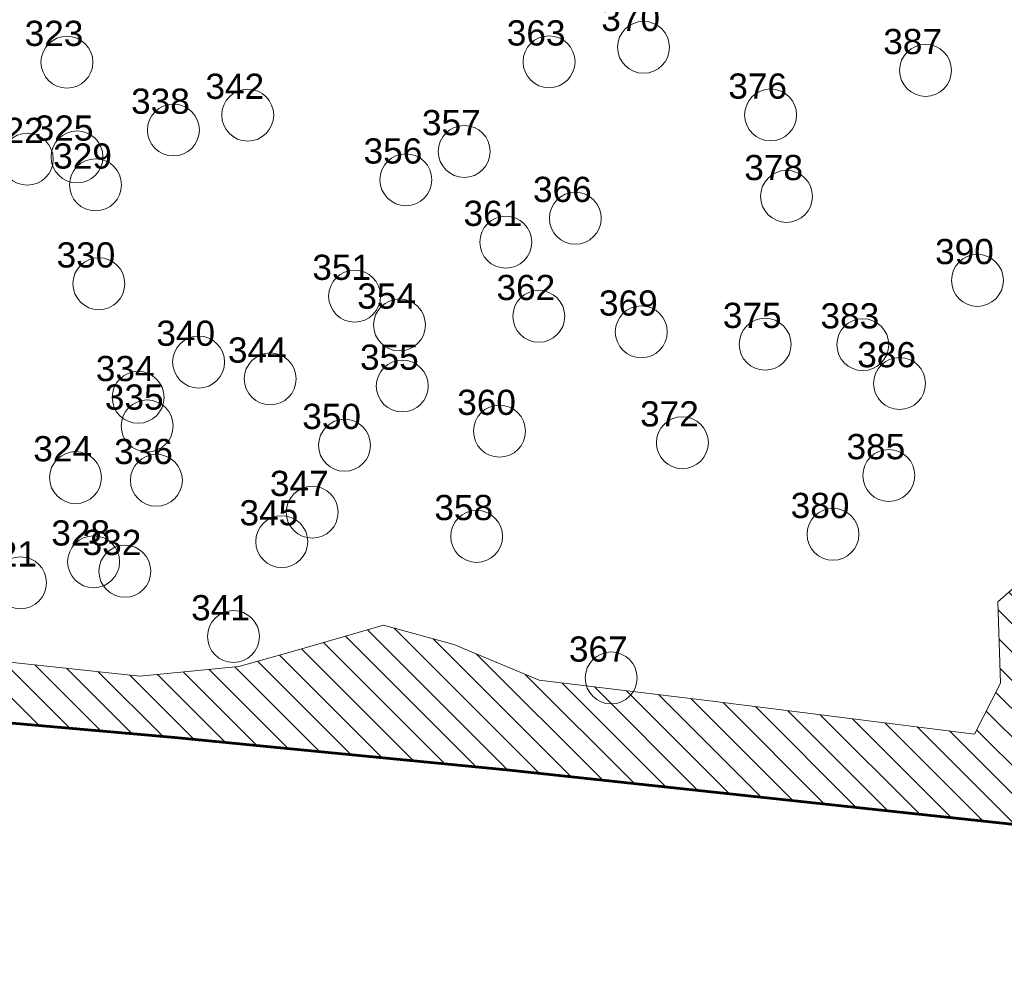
# Model space of a CAD drawing. Header units: metres. Extents: x 179483 to 180084, y 582739 to 582904.
# Tile 145 of 205: x 179816 to 179863, y 582739 to 582785. Entities that reach past the tile are written whole.
import ezdxf

# ---------------------------------------------------------------- set-up
doc = ezdxf.new("R2010")
doc.units = ezdxf.units.M
doc.layers.get('0').update_dxf_attribs({"linetype": 'CONTINUOUS', "lineweight": 9})
for name, color, linetype, lineweight in [('TA - OPSPORINGSGEBIED', 5, 'CONTINUOUS', 60), ('TA - VERDACHT_OBJECT', 1, 'CONTINUOUS', 18), ('TA - VERSTOORD_GEBIED', 30, 'CONTINUOUS', 18), ('TA - VRIJGEGEVEN TOT 4M-MV', 3, 'CONTINUOUS', 18)]:
    doc.layers.add(name, color=color, linetype=linetype, lineweight=lineweight)
doc.styles.get("Standard").update_dxf_attribs({"font": 'arial.ttf'})

# ---------------------------------------------------------------- blocks, each defined once
blk = doc.blocks.new('Object')
at = {"lineweight": 20}
blk.add_circle((0, 0), 1.236, dxfattribs=at)
at = {"color": 7}
blk.add_attdef('1', (-2.48, 0.774), '', height=1.2, dxfattribs=at)

msp = doc.modelspace()

# ---------------------------------------------------------------- hatches: boundary and pattern name
at = {"layer": 'TA - VERSTOORD_GEBIED'}
h = msp.add_hatch(dxfattribs=at)
h.set_pattern_fill('ANSI31', color=256, scale=0.3, angle=90, style=0)
h.paths.add_polyline_path([(179934.273, 582741.118), (179936.634, 582744.004), (179937.841, 582745.231), (179938.598, 582745.906), (179947.521, 582755.021), (179948.117, 582755.679), (179952.246, 582759.878), (179953.414, 582761.338), (179954.705, 582762.952), (179955.607, 582763.948), (179955.657, 582764.142), (179954.608, 582764.929), (179954.411, 582766.372), (179955.537, 582767.904), (179957.691, 582770.833), (179957.963, 582771.203), (179962.245, 582774.662), (179962.348, 582775.135), (179962.596, 582776.273), (179961.894, 582776.728), (179960.778, 582777.203), (179959.332, 582778.587), (179957.432, 582779.95), (179957.417, 582779.933), (179957.122, 582779.599), (179956.193, 582778.05), (179955.015, 582774.993), (179953.446, 582771.481), (179954.576, 582770.589), (179947.851, 582763.289), (179937.225, 582752.138), (179929.353, 582743.873), (179926.533, 582742.299), (179912.823, 582743.545), (179901.475, 582745.316), (179892.62, 582746.956), (179885.404, 582747.284), (179879.828, 582747.677), (179873.662, 582749.908), (179872.613, 582753.975), (179868.939, 582757.714), (179864.02, 582758.238), (179862.511, 582756.926), (179862.642, 582753.056), (179861.396, 582750.629), (179848.802, 582752.203), (179840.668, 582753.187), (179836.601, 582754.893), (179833.255, 582755.811), (179828.926, 582754.565), (179826.368, 582753.843), (179821.645, 582753.384), (179805.115, 582755.155), (179791.668, 582755.942), (179791.93, 582753.45), (179792.149, 582753.211), (179823.319, 582750.458), (179827.371, 582750.072), (179839.253, 582748.908), (179872.022, 582745.382), (179880.091, 582744.857), (179892.488, 582743.086), (179910.33, 582741.118), (179927.254, 582739.281), (179929.085, 582739.76), (179931.035, 582740.208), (179931.233, 582740.322)])

# ---------------------------------------------------------------- linework, layer by layer
at = {"layer": 'TA - OPSPORINGSGEBIED', "linetype": 'ByBlock'}
msp.add_lwpolyline([(179927.254, 582739.281), (179910.33, 582741.118), (179892.488, 582743.086), (179880.091, 582744.857), (179872.022, 582745.382), (179839.253, 582748.908), (179827.371, 582750.072), (179823.319, 582750.458), (179792.149, 582753.211), (179787.18, 582755.119), (179746.815, 582759.279), (179689.127, 582765.465)], dxfattribs=at)
at = {"layer": 'TA - VERSTOORD_GEBIED', "linetype": 'ByBlock'}
for points in [[(179872.022, 582745.382), (179839.253, 582748.908), (179827.371, 582750.072), (179823.319, 582750.458), (179792.149, 582753.211), (179791.93, 582753.45), (179791.668, 582755.942), (179805.115, 582755.155), (179821.645, 582753.384), (179826.368, 582753.843), (179828.926, 582754.565), (179833.255, 582755.811), (179836.601, 582754.893), (179840.668, 582753.187), (179848.802, 582752.203), (179861.396, 582750.629), (179862.642, 582753.056), (179862.511, 582756.926), (179864.02, 582758.238)], [(179864.02, 582758.238), (179862.511, 582756.926), (179862.642, 582753.056), (179861.396, 582750.629), (179848.802, 582752.203), (179840.668, 582753.187), (179836.601, 582754.893), (179833.255, 582755.811), (179828.926, 582754.565), (179826.368, 582753.843), (179821.645, 582753.384), (179805.115, 582755.155), (179791.668, 582755.942), (179791.93, 582753.45), (179792.149, 582753.211), (179823.319, 582750.458), (179827.371, 582750.072), (179839.253, 582748.908), (179872.022, 582745.382)], [(179864.02, 582758.238), (179862.511, 582756.926), (179862.642, 582753.056), (179861.396, 582750.629), (179848.802, 582752.203), (179840.668, 582753.187), (179836.601, 582754.893), (179833.255, 582755.811), (179828.926, 582754.565), (179826.368, 582753.843), (179821.645, 582753.384), (179805.115, 582755.155), (179791.668, 582755.942), (179791.93, 582753.45), (179792.149, 582753.211), (179823.319, 582750.458), (179827.371, 582750.072), (179839.253, 582748.908), (179872.022, 582745.382)]]:
    msp.add_lwpolyline(points, dxfattribs=at)
at = {"layer": 'TA - VRIJGEGEVEN TOT 4M-MV'}
msp.add_lwpolyline([(179787.18, 582755.119), (179792.149, 582753.211), (179791.93, 582753.45), (179791.668, 582755.942), (179805.115, 582755.155), (179821.645, 582753.384), (179826.368, 582753.843), (179828.926, 582754.565), (179833.255, 582755.811), (179836.601, 582754.893), (179840.668, 582753.187), (179848.802, 582752.203), (179861.396, 582750.629), (179862.642, 582753.056), (179862.511, 582756.926), (179864.02, 582758.238), (179868.939, 582757.714), (179872.613, 582753.975), (179873.662, 582749.908), (179879.828, 582747.677), (179885.404, 582747.284), (179892.62, 582746.956), (179901.475, 582745.316), (179912.823, 582743.545)], dxfattribs=at)

# ---------------------------------------------------------------- block references
at = {"layer": 'TA - VERDACHT_OBJECT', "linetype": 'ByBlock'}
for p, values in [((179845.64, 582783.33), {'1': ' 370'}), ((179818.18, 582782.62), {'1': ' 323'}), ((179841.14, 582782.64), {'1': ' 363'}), ((179859.07, 582782.23), {'1': ' 387'}), ((179826.79, 582780.1), {'1': ' 342'}), ((179851.69, 582780.11), {'1': ' 376'}), ((179823.25, 582779.39), {'1': ' 338'}), ((179837.1, 582778.37), {'1': ' 357'}), ((179816.29, 582778), {'1': ' 322'}), ((179818.66, 582778.11), {'1': ' 325'}), ((179834.32, 582777.02), {'1': ' 356'}), ((179819.54, 582776.78), {'1': ' 329'}), ((179852.45, 582776.23), {'1': ' 378'}), ((179842.39, 582775.19), {'1': ' 366'}), ((179839.08, 582774.05), {'1': ' 361'}), ((179819.7, 582772.07), {'1': ' 330'}), ((179861.54, 582772.23), {'1': ' 390'}), ((179831.88, 582771.48), {'1': ' 351'}), ((179840.65, 582770.52), {'1': ' 362'}), ((179834.02, 582770.11), {'1': ' 354'}), ((179845.53, 582769.78), {'1': ' 369'}), ((179851.43, 582769.19), {'1': ' 375'}), ((179856.08, 582769.17), {'1': ' 383'}), ((179824.45, 582768.34), {'1': ' 340'}), ((179827.86, 582767.54), {'1': ' 344'}), ((179834.15, 582767.2), {'1': ' 355'}), ((179857.83, 582767.32), {'1': ' 386'}), ((179821.57, 582766.66), {'1': ' 334'}), ((179822, 582765.3), {'1': ' 335'}), ((179838.78, 582765.05), {'1': ' 360'}), ((179831.4, 582764.38), {'1': ' 350'}), ((179847.49, 582764.5), {'1': ' 372'}), ((179857.32, 582762.94), {'1': ' 385'}), ((179818.59, 582762.84), {'1': ' 324'}), ((179822.44, 582762.71), {'1': ' 336'}), ((179829.86, 582761.19), {'1': ' 347'}), ((179854.66, 582760.14), {'1': ' 380'}), ((179828.41, 582759.79), {'1': ' 345'}), ((179837.69, 582760.04), {'1': ' 358'}), ((179819.45, 582758.83), {'1': ' 328'}), ((179820.94, 582758.38), {'1': ' 332'}), ((179815.97, 582757.83), {'1': ' 321'}), ((179826.11, 582755.27), {'1': ' 341'}), ((179844.1, 582753.3), {'1': ' 367'})]:
    msp.add_blockref('Object', p, dxfattribs=at).add_auto_attribs(values)

doc.saveas('drawing.dxf')
